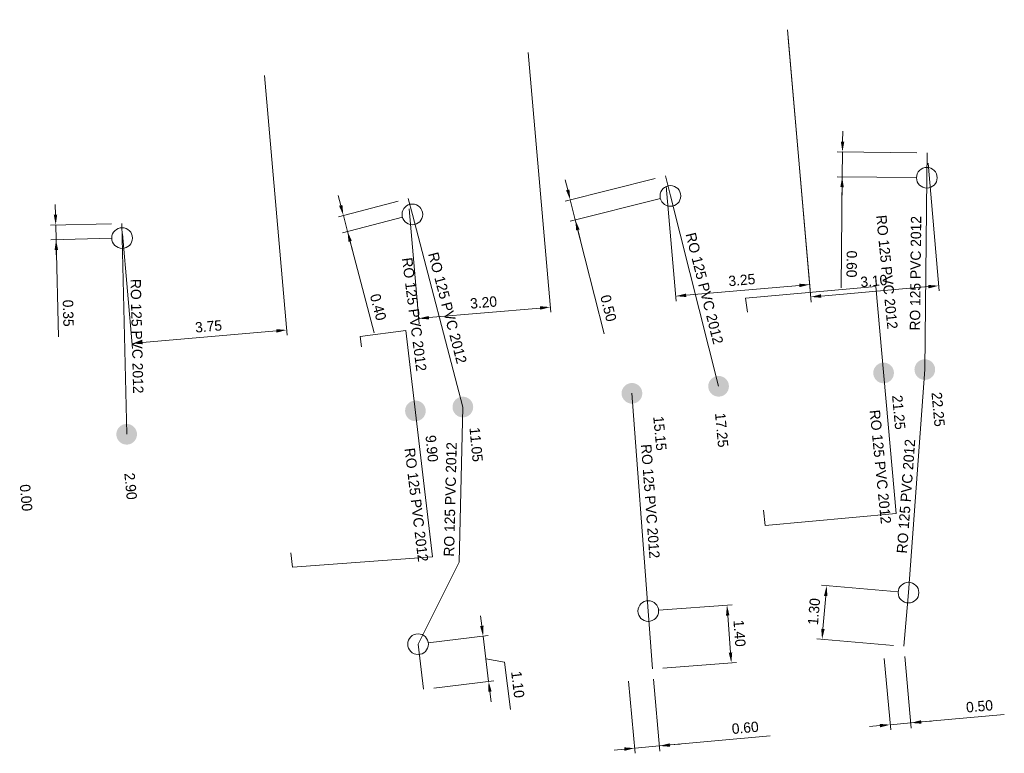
# Model space of a CAD drawing. Header units: metres. Extents: x 134035 to 140154, y 395174 to 396296.
# Tile 6 of 30: x 134160 to 134184, y 395202 to 395220. Entities that reach past the tile are written whole.
import ezdxf
from ezdxf.enums import TextEntityAlignment as Align

# ---------------------------------------------------------------- set-up
doc = ezdxf.new("R2010")
doc.units = ezdxf.units.M
doc.header["$MEASUREMENT"] = 0
doc.layers.get('Defpoints').update_dxf_attribs({"color": 124, "lineweight": 0})
for name, color, linetype, lineweight in [('Br-aansl-hulpst gem inlaat', 3, 'Continuous', 0), ('Br-aansl-hulpst gem ontstoppingsstuk', 3, 'Continuous', 0), ('Br-aansl-hulpst rwa inlaat', 4, 'Continuous', 0), ('Br-aansl-leiding gem', 3, 'Continuous', 0), ('Br-aansl-leiding rwa', 4, 'Continuous', 0), ('Br-text-aansl leiding gem', 3, 'Continuous', 0), ('Br-text-aansl leiding rwa en vrwa', 4, 'Continuous', 0), ('Br-text-aansl maatvoering', 7, 'Continuous', 0)]:
    doc.layers.add(name, color=color, linetype=linetype, lineweight=lineweight)
doc.styles.add('2.5mm_0', font='arial.ttf')
doc.styles.add('Style-ENGINEERING', font='ENGINEERING.shx')
doc.styles.add('Working 1.25mm', font='WORKING.shx', dxfattribs={"height": 0.00125})
doc.dimstyles.new('til-standaard pijl civiel', dxfattribs={"dimtxt": 0.00125, "dimasz": 0.00125, "dimexe": 0.000625, "dimexo": 0.000625, "dimgap": 0.000625, "dimtad": 1, "dimzin": 3, "dimdsep": 46, "dimtxsty": 'Working 1.25mm', "dimcen": 0, "dimclrd": 256, "dimazin": 0, "dimtfac": 1, "dimtdec": 0, "dimtmove": 1, "dimatfit": 1, "dimfxl": 1, "dimfrac": 2, "dimtolj": 1, "dimtzin": 3, "dimlwd": 0, "dimarcsym": 0})

# ---------------------------------------------------------------- blocks, each defined once
blk = doc.blocks.new('Br0-OS gem')
at = {"layer": 'Br-aansl-hulpst gem ontstoppingsstuk', "color": 3, "linetype": 'Continuous', "lineweight": 0}
blk.add_circle((0, 0), 0.25, dxfattribs=at)
blk = doc.blocks.new('Br0-PI rwa')
at = {"layer": 'Br-aansl-hulpst rwa inlaat'}
h = blk.add_hatch(color=256, dxfattribs=at)
edge = h.paths.add_edge_path()
edge.add_arc((0, 0), 0.25, 0, 360)
blk = doc.blocks.new('Br0-PI gem')
at = {"layer": 'Br-aansl-hulpst gem inlaat'}
h = blk.add_hatch(color=256, dxfattribs=at)
edge = h.paths.add_edge_path()
edge.add_arc((0, 0), 0.25, 0, 360)
blk = doc.blocks.new('*D272')
at = {"layer": 'Br-text-aansl maatvoering', "color": 7, "linetype": 'Continuous', "lineweight": 0, "transparency": 16777216}
for p, q in [((134175.001, 395204.076), (134175.158, 395202.335)), ((134175.602, 395204.13), (134175.759, 395202.39))]:
    blk.add_line(p, q, dxfattribs=at)
at = {"layer": 'Br-text-aansl maatvoering', "linetype": 'Continuous', "lineweight": 0, "transparency": 16777216}
for p, q in [((134178.417, 395202.756), (134175.748, 395202.514)), ((134174.898, 395202.437), (134174.649, 395202.415)), ((134175.147, 395202.46), (134175.748, 395202.514)), ((134175.147, 395202.46), (134175.748, 395202.514)), ((134175.997, 395202.537), (134176.246, 395202.559))]:
    blk.add_line(p, q, dxfattribs=at)
at = {"layer": 'Br-text-aansl maatvoering', "linetype": 'Continuous', "transparency": 16777216}
for points in [[(134174.894, 395202.479), (134174.901, 395202.396), (134175.147, 395202.46)], [(134175.993, 395202.578), (134176, 395202.495), (134175.748, 395202.514)]]:
    blk.add_solid(points, dxfattribs=at)
at = {"layer": 'Defpoints', "color": 0, "linetype": 'Continuous', "transparency": 16777216}
for p in [(134174.978, 395204.325), (134175.579, 395204.379), (134175.748, 395202.514)]:
    blk.add_point(p, dxfattribs=at)
at = {"layer": 'Br-text-aansl maatvoering', "color": 7, "linetype": 'Continuous', "lineweight": 0, "transparency": 16777216, "insert": (134177.818, 395202.953), "char_height": 0.25, "attachment_point": 5, "rotation": 5.1659, "style": '2.5mm_0'}
blk.add_mtext('\\A1;\\FENGINEERING;0.60', dxfattribs=at)
blk = doc.blocks.new('*D273')
at = {"layer": 'Br-text-aansl maatvoering', "color": 7, "linetype": 'Continuous', "lineweight": 0, "transparency": 16777216}
for p, q in [((134175.724, 395205.794), (134177.502, 395205.927)), ((134175.828, 395204.398), (134177.606, 395204.531))]:
    blk.add_line(p, q, dxfattribs=at)
at = {"layer": 'Br-text-aansl maatvoering', "linetype": 'Continuous', "lineweight": 0, "transparency": 16777216}
blk.add_line((134177.396, 395205.668), (134177.463, 395204.771), dxfattribs=at)
at = {"layer": 'Br-text-aansl maatvoering', "linetype": 'Continuous', "transparency": 16777216}
for points in [[(134177.437, 395205.671), (134177.354, 395205.665), (134177.377, 395205.918)], [(134177.504, 395204.774), (134177.421, 395204.768), (134177.482, 395204.521)]]:
    blk.add_solid(points, dxfattribs=at)
at = {"layer": 'Defpoints', "color": 0, "linetype": 'Continuous', "transparency": 16777216}
for p in [(134175.475, 395205.775), (134177.482, 395204.521), (134175.579, 395204.379)]:
    blk.add_point(p, dxfattribs=at)
at = {"layer": 'Br-text-aansl maatvoering', "color": 7, "linetype": 'Continuous', "lineweight": 0, "transparency": 16777216, "insert": (134177.68, 395205.238), "char_height": 0.25, "attachment_point": 5, "rotation": 274.2727, "style": '2.5mm_0'}
blk.add_mtext('\\A1;\\FENGINEERING;1.40', dxfattribs=at)
blk = doc.blocks.new('*D274')
at = {"layer": 'Br-text-aansl maatvoering', "linetype": 'Continuous', "lineweight": 0, "transparency": 16777216}
for p, q in [((134171.454, 395205.415), (134171.424, 395205.663)), ((134171.484, 395205.167), (134171.618, 395204.075)), ((134171.484, 395205.167), (134171.618, 395204.075)), ((134171.551, 395204.621), (134172.002, 395204.543)), ((134172.002, 395204.543), (134172.143, 395203.393)), ((134171.648, 395203.827), (134171.679, 395203.579))]:
    blk.add_line(p, q, dxfattribs=at)
at = {"layer": 'Br-text-aansl maatvoering', "color": 7, "linetype": 'Continuous', "lineweight": 0, "transparency": 16777216}
for p, q in [((134170.161, 395205.005), (134171.608, 395205.182)), ((134170.295, 395203.913), (134171.742, 395204.09))]:
    blk.add_line(p, q, dxfattribs=at)
at = {"layer": 'Br-text-aansl maatvoering', "linetype": 'Continuous', "transparency": 16777216}
for points in [[(134171.495, 395205.42), (134171.413, 395205.41), (134171.484, 395205.167)], [(134171.69, 395203.832), (134171.607, 395203.822), (134171.618, 395204.075)]]:
    blk.add_solid(points, dxfattribs=at)
at = {"layer": 'Defpoints', "color": 0, "linetype": 'Continuous', "transparency": 16777216}
for p in [(134169.913, 395204.975), (134171.618, 395204.075), (134170.047, 395203.883)]:
    blk.add_point(p, dxfattribs=at)
at = {"layer": 'Br-text-aansl maatvoering', "color": 7, "linetype": 'Continuous', "lineweight": 0, "transparency": 16777216, "insert": (134172.322, 395203.999), "char_height": 0.25, "attachment_point": 5, "rotation": 276.975, "style": '2.5mm_0'}
blk.add_mtext('\\A1;\\FENGINEERING;1.10', dxfattribs=at)
blk = doc.blocks.new('*D275')
at = {"layer": 'Br-text-aansl maatvoering', "color": 7, "linetype": 'Continuous', "lineweight": 0, "transparency": 16777216}
for p, q in [((134181.515, 395206.241), (134179.66, 395206.399)), ((134181.405, 395204.946), (134179.55, 395205.104))]:
    blk.add_line(p, q, dxfattribs=at)
at = {"layer": 'Br-text-aansl maatvoering', "linetype": 'Continuous', "lineweight": 0, "transparency": 16777216}
blk.add_line((134179.764, 395206.139), (134179.696, 395205.342), dxfattribs=at)
at = {"layer": 'Br-text-aansl maatvoering', "linetype": 'Continuous', "transparency": 16777216}
for points in [[(134179.722, 395206.143), (134179.805, 395206.136), (134179.785, 395206.389)], [(134179.654, 395205.346), (134179.737, 395205.339), (134179.675, 395205.093)]]:
    blk.add_solid(points, dxfattribs=at)
at = {"layer": 'Defpoints', "color": 0, "linetype": 'Continuous', "transparency": 16777216}
for p in [(134181.764, 395206.22), (134179.675, 395205.093), (134181.654, 395204.925)]:
    blk.add_point(p, dxfattribs=at)
at = {"layer": 'Br-text-aansl maatvoering', "color": 7, "linetype": 'Continuous', "lineweight": 0, "transparency": 16777216, "insert": (134179.48, 395205.762), "char_height": 0.25, "attachment_point": 5, "rotation": 85.1298, "style": '2.5mm_0'}
blk.add_mtext('\\A1;\\FENGINEERING;1.30', dxfattribs=at)
blk = doc.blocks.new('*D276')
at = {"layer": 'Br-text-aansl maatvoering', "color": 7, "linetype": 'Continuous', "lineweight": 0, "transparency": 16777216}
for p, q in [((134181.178, 395204.631), (134181.333, 395202.902)), ((134181.676, 395204.676), (134181.831, 395202.947))]:
    blk.add_line(p, q, dxfattribs=at)
at = {"layer": 'Br-text-aansl maatvoering', "linetype": 'Continuous', "lineweight": 0, "transparency": 16777216}
for p, q in [((134184.079, 395203.274), (134181.82, 395203.071)), ((134182.069, 395203.094), (134182.318, 395203.116)), ((134181.073, 395203.004), (134180.824, 395202.982)), ((134181.82, 395203.071), (134181.322, 395203.027)), ((134181.82, 395203.071), (134181.322, 395203.027))]:
    blk.add_line(p, q, dxfattribs=at)
at = {"layer": 'Br-text-aansl maatvoering', "linetype": 'Continuous', "transparency": 16777216}
for points in [[(134182.065, 395203.135), (134182.073, 395203.052), (134181.82, 395203.071)], [(134181.069, 395203.046), (134181.077, 395202.963), (134181.322, 395203.027)]]:
    blk.add_solid(points, dxfattribs=at)
at = {"layer": 'Defpoints', "color": 0, "linetype": 'Continuous', "transparency": 16777216}
for p in [(134181.156, 395204.88), (134181.654, 395204.925), (134181.322, 395203.027)]:
    blk.add_point(p, dxfattribs=at)
at = {"layer": 'Br-text-aansl maatvoering', "color": 7, "linetype": 'Continuous', "lineweight": 0, "transparency": 16777216, "insert": (134183.479, 395203.472), "char_height": 0.25, "attachment_point": 5, "rotation": 5.1207, "style": '2.5mm_0'}
blk.add_mtext('\\A1;\\FENGINEERING;0.50', dxfattribs=at)
blk = doc.blocks.new('*D359')
at = {"layer": 'Br-text-aansl maatvoering', "linetype": 'Continuous', "lineweight": 0, "transparency": 16777216}
for p, q in [((134173.529, 395215.958), (134173.468, 395216.201)), ((134173.591, 395215.716), (134173.713, 395215.231)), ((134173.591, 395215.716), (134173.713, 395215.231)), ((134174.41, 395212.474), (134173.713, 395215.231)), ((134173.774, 395214.989), (134173.836, 395214.746))]:
    blk.add_line(p, q, dxfattribs=at)
at = {"layer": 'Br-text-aansl maatvoering', "color": 7, "linetype": 'Continuous', "lineweight": 0, "transparency": 16777216}
for p, q in [((134175.646, 395216.236), (134173.469, 395215.685)), ((134175.768, 395215.751), (134173.592, 395215.201))]:
    blk.add_line(p, q, dxfattribs=at)
at = {"layer": 'Br-text-aansl maatvoering', "linetype": 'Continuous', "transparency": 16777216}
for points in [[(134173.57, 395215.968), (134173.489, 395215.948), (134173.591, 395215.716)], [(134173.815, 395214.999), (134173.734, 395214.979), (134173.713, 395215.231)]]:
    blk.add_solid(points, dxfattribs=at)
at = {"layer": 'Defpoints', "color": 0, "linetype": 'Continuous', "transparency": 16777216}
for p in [(134175.888, 395216.297), (134176.011, 395215.812), (134173.713, 395215.231)]:
    blk.add_point(p, dxfattribs=at)
at = {"layer": 'Br-text-aansl maatvoering', "color": 7, "linetype": 'Continuous', "lineweight": 0, "transparency": 16777216, "insert": (134174.512, 395213.097), "char_height": 0.25, "attachment_point": 5, "rotation": 284.1913, "style": '2.5mm_0'}
blk.add_mtext('\\A1;\\FENGINEERING;0.50', dxfattribs=at)
blk = doc.blocks.new('*D360')
at = {"layer": 'Br-text-aansl maatvoering', "linetype": 'Continuous', "lineweight": 0, "transparency": 16777216}
for p, q in [((134168.044, 395215.583), (134167.981, 395215.825)), ((134168.108, 395215.341), (134168.209, 395214.954)), ((134168.108, 395215.341), (134168.209, 395214.954)), ((134168.853, 395212.499), (134168.209, 395214.954)), ((134168.273, 395214.712), (134168.336, 395214.471))]:
    blk.add_line(p, q, dxfattribs=at)
at = {"layer": 'Br-text-aansl maatvoering', "color": 7, "linetype": 'Continuous', "lineweight": 0, "transparency": 16777216}
for p, q in [((134169.431, 395215.688), (134167.987, 395215.31)), ((134169.533, 395215.301), (134168.088, 395214.923))]:
    blk.add_line(p, q, dxfattribs=at)
at = {"layer": 'Br-text-aansl maatvoering', "linetype": 'Continuous', "transparency": 16777216}
for points in [[(134168.085, 395215.594), (134168.004, 395215.573), (134168.108, 395215.341)], [(134168.313, 395214.723), (134168.232, 395214.702), (134168.209, 395214.954)]]:
    blk.add_solid(points, dxfattribs=at)
at = {"layer": 'Defpoints', "color": 0, "linetype": 'Continuous', "transparency": 16777216}
for p in [(134169.673, 395215.751), (134169.775, 395215.365), (134168.209, 395214.954)]:
    blk.add_point(p, dxfattribs=at)
at = {"layer": 'Br-text-aansl maatvoering', "color": 7, "linetype": 'Continuous', "lineweight": 0, "transparency": 16777216, "insert": (134168.949, 395213.123), "char_height": 0.25, "attachment_point": 5, "rotation": 284.6844, "style": '2.5mm_0'}
blk.add_mtext('\\A1;\\FENGINEERING;0.40', dxfattribs=at)
blk = doc.blocks.new('*D361')
at = {"layer": 'Br-text-aansl maatvoering', "linetype": 'Continuous', "lineweight": 0, "transparency": 16777216}
for p, q in [((134161.152, 395215.357), (134161.146, 395215.607)), ((134161.158, 395215.107), (134161.166, 395214.757)), ((134161.158, 395215.107), (134161.166, 395214.757)), ((134161.221, 395212.401), (134161.166, 395214.757)), ((134161.172, 395214.507), (134161.178, 395214.257))]:
    blk.add_line(p, q, dxfattribs=at)
at = {"layer": 'Br-text-aansl maatvoering', "color": 7, "linetype": 'Continuous', "lineweight": 0, "transparency": 16777216}
for p, q in [((134162.504, 395215.138), (134161.033, 395215.104)), ((134162.512, 395214.788), (134161.041, 395214.754))]:
    blk.add_line(p, q, dxfattribs=at)
at = {"layer": 'Br-text-aansl maatvoering', "linetype": 'Continuous', "transparency": 16777216}
for points in [[(134161.194, 395215.358), (134161.111, 395215.356), (134161.158, 395215.107)], [(134161.214, 395214.508), (134161.13, 395214.506), (134161.166, 395214.757)]]:
    blk.add_solid(points, dxfattribs=at)
at = {"layer": 'Defpoints', "color": 0, "linetype": 'Continuous', "transparency": 16777216}
for p in [(134162.754, 395215.144), (134161.166, 395214.757), (134162.762, 395214.794)]:
    blk.add_point(p, dxfattribs=at)
at = {"layer": 'Br-text-aansl maatvoering', "color": 7, "linetype": 'Continuous', "lineweight": 0, "transparency": 16777216, "insert": (134161.458, 395212.977), "char_height": 0.25, "attachment_point": 5, "rotation": 271.3244, "style": '2.5mm_0'}
blk.add_mtext('\\A1;\\FENGINEERING;0.35', dxfattribs=at)
blk = doc.blocks.new('*D362')
at = {"layer": 'Br-text-aansl maatvoering', "linetype": 'Continuous', "lineweight": 0, "transparency": 16777216}
for p, q in [((134180.17, 395217.124), (134180.173, 395217.374)), ((134180.168, 395216.874), (134180.161, 395216.274)), ((134180.168, 395216.874), (134180.161, 395216.274)), ((134180.133, 395213.589), (134180.161, 395216.274)), ((134180.159, 395216.024), (134180.156, 395215.774))]:
    blk.add_line(p, q, dxfattribs=at)
at = {"layer": 'Br-text-aansl maatvoering', "color": 7, "linetype": 'Continuous', "lineweight": 0, "transparency": 16777216}
for p, q in [((134181.964, 395216.855), (134180.043, 395216.875)), ((134181.957, 395216.255), (134180.036, 395216.275))]:
    blk.add_line(p, q, dxfattribs=at)
at = {"layer": 'Br-text-aansl maatvoering', "linetype": 'Continuous', "transparency": 16777216}
for points in [[(134180.212, 395217.123), (134180.129, 395217.124), (134180.168, 395216.874)], [(134180.2, 395216.023), (134180.117, 395216.024), (134180.161, 395216.274)]]:
    blk.add_solid(points, dxfattribs=at)
at = {"layer": 'Defpoints', "color": 0, "linetype": 'Continuous', "transparency": 16777216}
for p in [(134182.214, 395216.852), (134180.161, 395216.274), (134182.207, 395216.252)]:
    blk.add_point(p, dxfattribs=at)
at = {"layer": 'Br-text-aansl maatvoering', "color": 7, "linetype": 'Continuous', "lineweight": 0, "transparency": 16777216, "insert": (134180.39, 395214.165), "char_height": 0.25, "attachment_point": 5, "rotation": 269.3948, "style": '2.5mm_0'}
blk.add_mtext('\\A1;\\FENGINEERING;0.60', dxfattribs=at)
blk = doc.blocks.new('*D363')
at = {"layer": 'Br-text-aansl maatvoering', "color": 7, "linetype": 'Continuous', "lineweight": 0, "transparency": 16777216}
for p, q in [((134178.841, 395219.824), (134179.413, 395213.246)), ((134182.235, 395216.603), (134182.504, 395213.515))]:
    blk.add_line(p, q, dxfattribs=at)
at = {"layer": 'Br-text-aansl maatvoering', "linetype": 'Continuous', "lineweight": 0, "transparency": 16777216}
blk.add_line((134179.651, 395213.392), (134182.244, 395213.618), dxfattribs=at)
at = {"layer": 'Br-text-aansl maatvoering', "linetype": 'Continuous', "transparency": 16777216}
for points in [[(134182.241, 395213.659), (134182.248, 395213.576), (134182.493, 395213.64)], [(134179.648, 395213.434), (134179.655, 395213.351), (134179.402, 395213.37)]]:
    blk.add_solid(points, dxfattribs=at)
at = {"layer": 'Defpoints', "color": 0, "linetype": 'Continuous', "transparency": 16777216}
for p in [(134178.819, 395220.073), (134182.214, 395216.852), (134182.493, 395213.64)]:
    blk.add_point(p, dxfattribs=at)
at = {"layer": 'Br-text-aansl maatvoering', "color": 7, "linetype": 'Continuous', "lineweight": 0, "transparency": 16777216, "insert": (134180.926, 395213.755), "char_height": 0.25, "attachment_point": 5, "rotation": 4.9746, "style": '2.5mm_0'}
blk.add_mtext('\\A1;\\FENGINEERING;3.10', dxfattribs=at)
blk = doc.blocks.new('*D364')
at = {"layer": 'Br-text-aansl maatvoering', "color": 7, "linetype": 'Continuous', "lineweight": 0, "transparency": 16777216}
for p, q in [((134166.204, 395218.725), (134166.749, 395212.445)), ((134162.775, 395214.895), (134163.016, 395212.121))]:
    blk.add_line(p, q, dxfattribs=at)
at = {"layer": 'Br-text-aansl maatvoering', "linetype": 'Continuous', "lineweight": 0, "transparency": 16777216}
blk.add_line((134166.489, 395212.548), (134163.255, 395212.267), dxfattribs=at)
at = {"layer": 'Br-text-aansl maatvoering', "linetype": 'Continuous', "transparency": 16777216}
for points in [[(134166.486, 395212.59), (134166.493, 395212.507), (134166.738, 395212.57)], [(134163.251, 395212.309), (134163.258, 395212.226), (134163.006, 395212.245)]]:
    blk.add_solid(points, dxfattribs=at)
at = {"layer": 'Defpoints', "color": 0, "linetype": 'Continuous', "transparency": 16777216}
for p in [(134166.182, 395218.974), (134162.754, 395215.144), (134163.006, 395212.245)]:
    blk.add_point(p, dxfattribs=at)
at = {"layer": 'Br-text-aansl maatvoering', "color": 7, "linetype": 'Continuous', "lineweight": 0, "transparency": 16777216, "insert": (134164.85, 395212.657), "char_height": 0.25, "attachment_point": 5, "rotation": 4.965, "style": '2.5mm_0'}
blk.add_mtext('\\A1;\\FENGINEERING;3.75', dxfattribs=at)
blk = doc.blocks.new('*D365')
at = {"layer": 'Br-text-aansl maatvoering', "color": 7, "linetype": 'Continuous', "lineweight": 0, "transparency": 16777216}
for p, q in [((134172.576, 395219.279), (134173.121, 395212.999)), ((134169.695, 395215.502), (134169.936, 395212.723))]:
    blk.add_line(p, q, dxfattribs=at)
at = {"layer": 'Br-text-aansl maatvoering', "linetype": 'Continuous', "lineweight": 0, "transparency": 16777216}
blk.add_line((134172.861, 395213.102), (134170.175, 395212.869), dxfattribs=at)
at = {"layer": 'Br-text-aansl maatvoering', "linetype": 'Continuous', "transparency": 16777216}
for points in [[(134172.858, 395213.144), (134172.865, 395213.061), (134173.11, 395213.124)], [(134170.171, 395212.91), (134170.178, 395212.827), (134169.925, 395212.847)]]:
    blk.add_solid(points, dxfattribs=at)
at = {"layer": 'Defpoints', "color": 0, "linetype": 'Continuous', "transparency": 16777216}
for p in [(134172.554, 395219.528), (134169.673, 395215.751), (134169.925, 395212.847)]:
    blk.add_point(p, dxfattribs=at)
at = {"layer": 'Br-text-aansl maatvoering', "color": 7, "linetype": 'Continuous', "lineweight": 0, "transparency": 16777216, "insert": (134171.496, 395213.235), "char_height": 0.25, "attachment_point": 5, "rotation": 4.965, "style": '2.5mm_0'}
blk.add_mtext('\\A1;\\FENGINEERING;3.20', dxfattribs=at)
blk = doc.blocks.new('*D366')
at = {"layer": 'Br-text-aansl maatvoering', "color": 7, "linetype": 'Continuous', "lineweight": 0, "transparency": 16777216}
for p, q in [((134178.858, 395219.625), (134179.386, 395213.545)), ((134175.91, 395216.048), (134176.151, 395213.264))]:
    blk.add_line(p, q, dxfattribs=at)
at = {"layer": 'Br-text-aansl maatvoering', "linetype": 'Continuous', "lineweight": 0, "transparency": 16777216}
blk.add_line((134179.126, 395213.648), (134176.39, 395213.41), dxfattribs=at)
at = {"layer": 'Br-text-aansl maatvoering', "linetype": 'Continuous', "transparency": 16777216}
for points in [[(134179.123, 395213.689), (134179.13, 395213.606), (134179.375, 395213.669)], [(134176.386, 395213.451), (134176.393, 395213.368), (134176.141, 395213.388)]]:
    blk.add_solid(points, dxfattribs=at)
at = {"layer": 'Defpoints', "color": 0, "linetype": 'Continuous', "transparency": 16777216}
for p in [(134178.836, 395219.874), (134175.888, 395216.297), (134176.141, 395213.388)]:
    blk.add_point(p, dxfattribs=at)
at = {"layer": 'Br-text-aansl maatvoering', "color": 7, "linetype": 'Continuous', "lineweight": 0, "transparency": 16777216, "insert": (134177.736, 395213.778), "char_height": 0.25, "attachment_point": 5, "rotation": 4.965, "style": '2.5mm_0'}
blk.add_mtext('\\A1;\\FENGINEERING;3.25', dxfattribs=at)

msp = doc.modelspace()

# ---------------------------------------------------------------- linework, layer by layer
at = {"layer": 'Br-aansl-leiding gem', "flags": 128}
for points in [[(134182.214, 395216.852), (134182.207, 395216.252), (134182.158, 395211.613)], [(134175.888, 395216.297), (134176.011, 395215.812), (134177.175, 395211.209)], [(134169.673, 395215.751), (134169.775, 395215.365), (134170.995, 395210.708)], [(134162.754, 395215.144), (134162.762, 395214.794), (134162.872, 395210.049)], [(134181.654, 395204.925), (134181.764, 395206.22), (134182.158, 395211.613)], [(134175.579, 395204.379), (134175.475, 395205.775), (134175.081, 395211.039)], [(134170.047, 395203.883), (134169.913, 395204.975), (134170.904, 395206.959), (134170.995, 395210.708)]]:
    msp.add_lwpolyline(points, dxfattribs=at)
at = {"layer": 'Br-aansl-leiding rwa'}
msp.add_line((134180.976, 395213.619), (134181.463, 395208.132), dxfattribs=at)
at = {"layer": 'Br-aansl-leiding rwa', "flags": 128}
for points in [[(134177.87, 395213.003), (134177.828, 395213.34), (134180.976, 395213.619)], [(134168.547, 395212.162), (134168.513, 395212.412), (134169.62, 395212.562), (134170.263, 395207.087)], [(134178.26, 395208.218), (134178.298, 395207.84), (134181.463, 395208.132)], [(134170.263, 395207.087), (134166.877, 395206.834), (134166.837, 395207.18)]]:
    msp.add_lwpolyline(points, dxfattribs=at)

# ---------------------------------------------------------------- block references
at = {"layer": 'Br-aansl-hulpst gem inlaat'}
for p in [(134182.158, 395211.613), (134177.175, 395211.209), (134175.081, 395211.039), (134170.995, 395210.708), (134162.872, 395210.049)]:
    msp.add_blockref('Br0-PI gem', p, dxfattribs=at)
at = {"layer": 'Br-aansl-hulpst gem ontstoppingsstuk', "color": 3, "linetype": 'Continuous', "lineweight": 0}
for p in [(134182.207, 395216.252), (134176.011, 395215.812), (134169.775, 395215.365), (134162.762, 395214.794), (134181.764, 395206.22), (134175.475, 395205.775), (134169.913, 395204.975)]:
    msp.add_blockref('Br0-OS gem', p, dxfattribs=at)
at = {"layer": 'Br-aansl-hulpst rwa inlaat'}
for p in [(134181.162, 395211.532), (134169.849, 395210.615)]:
    msp.add_blockref('Br0-PI rwa', p, dxfattribs=at)

# ---------------------------------------------------------------- texts
at = {"layer": 'Br-text-aansl leiding gem', "style": 'Style-ENGINEERING'}
for rotation, p in [(89.3948, (134182.058, 395213.94)), (284.1913, (134176.713, 395213.546)), (284.6844, (134170.504, 395213.072)), (271.3244, (134162.996, 395212.417)), (88.6174, (134170.816, 395208.473)), (85.8225, (134181.827, 395208.541)), (274.2727, (134175.402, 395208.421))]:
    msp.add_text('RO 125 PVC 2012', height=0.25, rotation=rotation, dxfattribs=at).set_placement(p, align=Align.CENTER)
at = {"layer": 'Br-text-aansl leiding rwa en vrwa', "style": 'Style-ENGINEERING'}
for rotation, p in [(275.7334, (134181.118, 395213.959)), (277.3008, (134169.698, 395212.931)), (275.7334, (134180.961, 395209.249)), (276.8561, (134169.751, 395208.329))]:
    msp.add_text('RO 125 PVC 2012', height=0.25, rotation=rotation, dxfattribs=at).set_placement(p, align=Align.CENTER)
at = {"layer": 'Br-text-aansl maatvoering', "linetype": 'Continuous', "lineweight": 0, "style": 'Style-ENGINEERING'}
for s, p in [('21.25', (134181.568, 395210.163)), ('22.25', (134182.52, 395210.235)), ('15.15', (134175.797, 395209.655)), ('17.25', (134177.289, 395209.734)), ('9.90', (134170.278, 395209.381)), ('11.05', (134171.357, 395209.384)), ('2.90', (134163, 395208.469)), ('0.00', (134160.473, 395208.191))]:
    msp.add_text(s, height=0.25, rotation=275.3579, dxfattribs=at).set_placement(p, align=Align.MIDDLE_RIGHT)

# ---------------------------------------------------------------- dimensions: what is measured, and where the dimension line sits
at = {"layer": 'Br-text-aansl maatvoering', "linetype": 'Continuous', "lineweight": 0}
for base, p1, p2, angle, picture, middle in [((134182.493, 395213.64), (134178.819, 395220.073), (134182.214, 395216.852), 4.9746, '*D363', (134180.926, 395213.755)), ((134176.141, 395213.388), (134178.836, 395219.874), (134175.888, 395216.297), 184.965, '*D366', (134177.736, 395213.778)), ((134169.925, 395212.847), (134172.554, 395219.528), (134169.673, 395215.751), 184.965, '*D365', (134171.496, 395213.235)), ((134163.006, 395212.245), (134166.182, 395218.974), (134162.754, 395215.144), 184.965, '*D364', (134164.85, 395212.657)), ((134179.675, 395205.093), (134181.764, 395206.22), (134181.654, 395204.925), 265.1298, '*D275', (134179.48, 395205.762)), ((134177.482, 395204.521), (134175.475, 395205.775), (134175.579, 395204.379), 274.2727, '*D273', (134177.68, 395205.238)), ((134171.618, 395204.075), (134169.913, 395204.975), (134170.047, 395203.883), 276.975, '*D274', (134172.267, 395204.45))]:
    dim = msp.add_linear_dim(base=base, p1=p1, p2=p2, angle=angle, text='\\FENGINEERING;<>', dimstyle='til-standaard pijl civiel', override={"dimtxt": 0.25, "dimasz": 0.25, "dimexe": 0.125, "dimexo": 0.25, "dimgap": 0.125, "dimtxsty": '2.5mm_0', "dimclre": 7, "dimclrt": 7, "dimtdec": 2, "dimlwe": 0}, dxfattribs=at)
    dim.commit()
    dim.dimension.update_dxf_attribs({"geometry": picture, "text_midpoint": middle})
for base, p1, p2, angle, picture, middle in [((134180.161, 395216.274), (134182.214, 395216.852), (134182.207, 395216.252), 269.3948, '*D362', (134180.389, 395214.165)), ((134173.713, 395215.231), (134175.888, 395216.297), (134176.011, 395215.812), 284.1913, '*D359', (134174.511, 395213.097)), ((134168.209, 395214.954), (134169.673, 395215.751), (134169.775, 395215.365), 284.6844, '*D360', (134168.948, 395213.123)), ((134161.166, 395214.757), (134162.754, 395215.144), (134162.762, 395214.794), 271.3244, '*D361', (134161.457, 395212.977)), ((134181.322, 395203.027), (134181.654, 395204.925), (134181.156, 395204.88), 185.1207, '*D276', (134183.479, 395203.471)), ((134175.748, 395202.514), (134174.978, 395204.325), (134175.579, 395204.379), 5.1659, '*D272', (134177.818, 395202.952))]:
    dim = msp.add_linear_dim(base=base, p1=p1, p2=p2, angle=angle, text='\\FENGINEERING;<>', dimstyle='til-standaard pijl civiel', override={"dimtxt": 0.25, "dimasz": 0.25, "dimexe": 0.125, "dimexo": 0.25, "dimgap": 0.125, "dimtxsty": '2.5mm_0', "dimclre": 7, "dimclrt": 7, "dimtdec": 2, "dimlwe": 0}, dxfattribs=at)
    dim.commit()
    dim.dimension.update_dxf_attribs({"geometry": picture, "text_midpoint": middle, "dimtype": 160})

doc.saveas('drawing.dxf')
